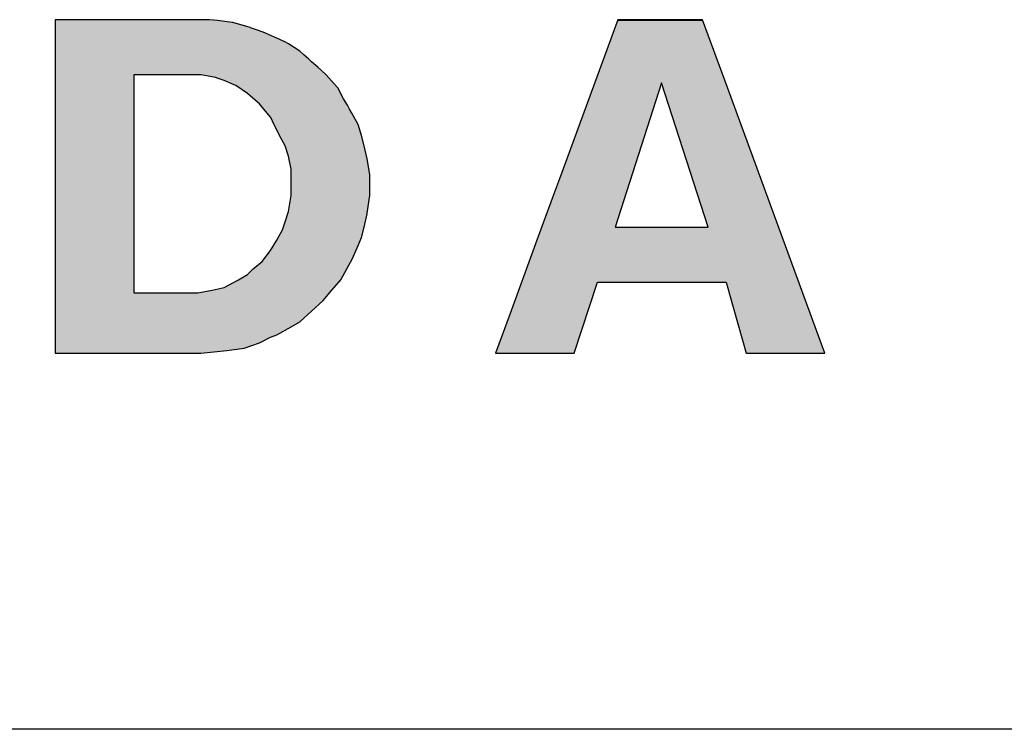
# Model space of a CAD drawing. Extents: x -1825 to 98, y 5678 to 6985.
# Tile 32 of 86: x -1070 to -1063, y 6489 to 6494. Entities that reach past the tile are written whole.
import ezdxf

# ---------------------------------------------------------------- set-up
doc = ezdxf.new("R2010")
doc.units = 0
doc.header["$MEASUREMENT"] = 0
doc.layers.add('CARIMBO', color=7, linetype='CONTINUOUS')

msp = doc.modelspace()

# ---------------------------------------------------------------- hatches: boundary and pattern name
at = {"layer": 'CARIMBO'}
h = msp.add_hatch(color=7, dxfattribs=at)
h.paths.add_polyline_path([(-1068.3392, 6493.9836), (-1068.3966, 6493.9904), (-1068.4244, 6493.9904), (-1068.4559, 6493.9904), (-1068.5404, 6493.9904), (-1068.6396, 6493.9904), (-1068.7367, 6493.9904), (-1068.8658, 6493.9904), (-1069.0214, 6493.9904), (-1069.1436, 6493.9904), (-1069.2605, 6493.9904), (-1069.4773, 6493.9904), (-1069.4773, 6493.9841), (-1069.4773, 6493.8796), (-1069.4773, 6493.7949), (-1069.4773, 6493.7245), (-1069.4773, 6493.6078), (-1069.4773, 6493.5108), (-1069.4773, 6493.4084), (-1069.4773, 6493.2972), (-1069.4773, 6493.1879), (-1069.4773, 6493.0611), (-1069.4773, 6492.9375), (-1069.4773, 6492.8645), (-1069.4773, 6492.7452), (-1069.4773, 6492.7022), (-1069.4773, 6492.6136), (-1069.4773, 6492.512), (-1069.4773, 6492.4199), (-1069.4773, 6492.2878), (-1069.4773, 6491.6546), (-1068.4559, 6491.6546), (-1068.2747, 6491.6743), (-1068.1528, 6491.6908), (-1068.0473, 6491.727), (-1067.9683, 6491.7666), (-1067.9254, 6491.783), (-1067.8233, 6491.8391), (-1067.764, 6491.8753), (-1067.6816, 6491.9478), (-1067.5993, 6492.0236), (-1067.54, 6492.096), (-1067.4774, 6492.1685), (-1067.4346, 6492.2443), (-1067.3951, 6492.3168), (-1067.3555, 6492.409), (-1067.3325, 6492.4651), (-1067.3127, 6492.5375), (-1067.2929, 6492.6298), (-1067.292, 6492.6356), (-1067.2732, 6492.7583), (-1067.2732, 6492.8308), (-1067.2732, 6492.9066), (-1067.2929, 6493.0153), (-1067.3127, 6493.1075), (-1067.3325, 6493.18), (-1067.3555, 6493.2558), (-1067.3987, 6493.335), (-1067.4148, 6493.3645), (-1067.4309, 6493.3917), (-1067.4577, 6493.437), (-1067.4972, 6493.5128), (-1067.502, 6493.5182), (-1067.5795, 6493.605), (-1067.5817, 6493.607), (-1067.6388, 6493.6577), (-1067.6815, 6493.6959), (-1067.7014, 6493.7138), (-1067.7355, 6493.7442), (-1067.764, 6493.7698), (-1067.8431, 6493.8225), (-1067.8694, 6493.8351), (-1067.9254, 6493.862), (-1067.9774, 6493.8849), (-1068.0078, 6493.8983), (-1068.052, 6493.914), (-1068.1099, 6493.9345), (-1068.1118, 6493.9351), (-1068.2319, 6493.9707), (-1068.2367, 6493.9713)])
h.paths.add_polyline_path([(-1068.3538, 6493.5853), (-1068.3347, 6493.5789), (-1068.2945, 6493.5655), (-1068.2395, 6493.5413), (-1068.2121, 6493.5293), (-1068.1297, 6493.4732), (-1068.0917, 6493.4398), (-1068.0473, 6493.4008), (-1068.0373, 6493.3891), (-1067.9683, 6493.3085), (-1067.9642, 6493.3002), (-1067.9542, 6493.2797), (-1067.9057, 6493.18), (-1067.8661, 6493.1075), (-1067.8431, 6493.035), (-1067.8233, 6492.9428), (-1067.8233, 6492.9207), (-1067.8233, 6492.8308), (-1067.8233, 6492.7583), (-1067.8431, 6492.6463), (-1067.8661, 6492.5738), (-1067.8859, 6492.5178), (-1067.9254, 6492.4453), (-1067.9683, 6492.3728), (-1068.0276, 6492.297), (-1068.0902, 6492.2443), (-1068.1297, 6492.2048), (-1068.1923, 6492.1685), (-1068.2945, 6492.1158), (-1068.3768, 6492.096), (-1068.479, 6492.0763), (-1068.927, 6492.0763), (-1068.927, 6492.3541), (-1068.927, 6492.4372), (-1068.927, 6492.508), (-1068.927, 6492.6241), (-1068.927, 6492.6991), (-1068.927, 6492.7632), (-1068.927, 6492.8547), (-1068.927, 6492.9672), (-1068.927, 6493.0663), (-1068.927, 6493.1633), (-1068.927, 6493.2315), (-1068.927, 6493.3183), (-1068.927, 6493.4426), (-1068.927, 6493.5151), (-1068.927, 6493.605), (-1068.8914, 6493.605), (-1068.7624, 6493.605), (-1068.6686, 6493.605), (-1068.5912, 6493.605), (-1068.479, 6493.605), (-1068.4559, 6493.605), (-1068.4423, 6493.6024)], flags=16)
h = msp.add_hatch(color=7, dxfattribs=at)
h.paths.add_polyline_path([(-1064.9426, 6493.9872), (-1065.538, 6493.9872), (-1065.9457, 6492.8754), (-1065.9662, 6492.8196), (-1066.0681, 6492.5416), (-1066.1124, 6492.421), (-1066.2915, 6491.9325), (-1066.3935, 6491.6546), (-1065.8432, 6491.6546), (-1065.6785, 6492.1521), (-1065.4398, 6492.1521), (-1064.8896, 6492.1521), (-1064.779, 6492.1521), (-1064.7553, 6492.0688), (-1064.6374, 6491.6546), (-1064.0872, 6491.6546), (-1064.1197, 6491.7432), (-1064.7693, 6493.5145)])
h.paths.add_polyline_path([(-1065.2304, 6493.549), (-1064.9042, 6492.5375), (-1065.5566, 6492.5375)], flags=16)

# ---------------------------------------------------------------- linework, layer by layer
at = {"layer": 'CARIMBO', "color": 7}
msp.add_line((-1065.5368, 6493.9872), (-1064.9438, 6493.9872), dxfattribs=at)
at = {"layer": 'CARIMBO', "color": 6}
msp.add_line((-1039.2001, 6489.0202), (-1077.6642, 6489.0202), dxfattribs=at)
at = {"layer": 'CARIMBO', "color": 7, "invisible_edges": 5}
for points in [[(-1069.4773, 6493.9904), (-1067.292, 6492.6356), (-1067.2732, 6492.7583), (-1069.2605, 6493.9904)], [(-1069.4773, 6493.9841), (-1067.2929, 6492.6298), (-1067.292, 6492.6356), (-1069.4773, 6493.9904)], [(-1069.4773, 6493.8796), (-1067.3127, 6492.5375), (-1067.2929, 6492.6298), (-1069.4773, 6493.9841)], [(-1069.2605, 6493.9904), (-1067.2732, 6492.7583), (-1067.2732, 6492.8308), (-1069.1436, 6493.9904)], [(-1069.1436, 6493.9904), (-1067.2732, 6492.8308), (-1067.2732, 6492.9066), (-1069.0214, 6493.9904)], [(-1069.0214, 6493.9904), (-1067.2732, 6492.9066), (-1067.2929, 6493.0153), (-1068.8658, 6493.9904)], [(-1068.8658, 6493.9904), (-1067.2929, 6493.0153), (-1067.3127, 6493.1075), (-1068.7367, 6493.9904)], [(-1068.7367, 6493.9904), (-1067.3127, 6493.1075), (-1067.3325, 6493.18), (-1068.6396, 6493.9904)], [(-1068.6396, 6493.9904), (-1067.3325, 6493.18), (-1067.3555, 6493.2558), (-1068.5404, 6493.9904)], [(-1068.5404, 6493.9904), (-1067.3555, 6493.2558), (-1067.3987, 6493.335), (-1068.4559, 6493.9904)], [(-1068.4559, 6493.9904), (-1067.3987, 6493.335), (-1067.4148, 6493.3645), (-1068.4244, 6493.9904)], [(-1068.4244, 6493.9904), (-1067.4148, 6493.3645), (-1067.4309, 6493.3917), (-1068.3966, 6493.9904)], [(-1068.3966, 6493.9904), (-1067.4309, 6493.3917), (-1067.4577, 6493.437), (-1068.3392, 6493.9836)], [(-1068.3392, 6493.9836), (-1067.4577, 6493.437), (-1067.4972, 6493.5128), (-1068.2367, 6493.9713)], [(-1065.9457, 6492.8754), (-1064.1197, 6491.7432), (-1064.7693, 6493.5145), (-1065.5368, 6493.9904)], [(-1065.5368, 6493.9904), (-1064.7693, 6493.5145), (-1064.9438, 6493.9904)], [(-1068.2367, 6493.9713), (-1067.4972, 6493.5128), (-1067.502, 6493.5182), (-1068.2319, 6493.9707)], [(-1068.2319, 6493.9707), (-1067.502, 6493.5182), (-1067.5795, 6493.605), (-1068.1118, 6493.9351)], [(-1068.1118, 6493.9351), (-1067.5795, 6493.605), (-1067.5817, 6493.607), (-1068.1099, 6493.9345)], [(-1068.1099, 6493.9345), (-1067.5817, 6493.607), (-1067.6388, 6493.6577), (-1068.052, 6493.914)], [(-1068.052, 6493.914), (-1067.6388, 6493.6577), (-1067.6815, 6493.6959), (-1068.0078, 6493.8983)], [(-1069.4773, 6493.7949), (-1067.3325, 6492.4651), (-1067.3127, 6492.5375), (-1069.4773, 6493.8796)], [(-1068.0078, 6493.8983), (-1067.6815, 6493.6959), (-1067.7014, 6493.7138), (-1067.9774, 6493.8849)], [(-1067.9774, 6493.8849), (-1067.7014, 6493.7138), (-1067.7355, 6493.7442), (-1067.9254, 6493.862)], [(-1067.9254, 6493.862), (-1067.7355, 6493.7442), (-1067.764, 6493.7698), (-1067.8694, 6493.8351)], [(-1069.4773, 6493.7245), (-1067.3555, 6492.409), (-1067.3325, 6492.4651), (-1069.4773, 6493.7949)], [(-1067.8694, 6493.8351), (-1067.764, 6493.7698), (-1067.8431, 6493.8225)], [(-1069.4773, 6493.6078), (-1067.3951, 6492.3168), (-1067.3555, 6492.409), (-1069.4773, 6493.7245)], [(-1069.4773, 6493.5108), (-1067.4346, 6492.2443), (-1067.3951, 6492.3168), (-1069.4773, 6493.6078)], [(-1068.927, 6493.605), (-1067.8233, 6492.9207), (-1067.8233, 6492.9428), (-1068.8914, 6493.605)], [(-1068.927, 6493.5151), (-1067.8233, 6492.8308), (-1067.8233, 6492.9207), (-1068.927, 6493.605)], [(-1068.8914, 6493.605), (-1067.8233, 6492.9428), (-1067.8431, 6493.035), (-1068.7624, 6493.605)], [(-1068.7624, 6493.605), (-1067.8431, 6493.035), (-1067.8661, 6493.1075), (-1068.6686, 6493.605)], [(-1068.6686, 6493.605), (-1067.8661, 6493.1075), (-1067.9057, 6493.18), (-1068.5912, 6493.605)], [(-1068.5912, 6493.605), (-1067.9057, 6493.18), (-1067.9542, 6493.2797), (-1068.479, 6493.605)], [(-1068.479, 6493.605), (-1067.9542, 6493.2797), (-1067.9642, 6493.3002), (-1068.4559, 6493.605)], [(-1068.4559, 6493.605), (-1067.9642, 6493.3002), (-1067.9683, 6493.3085), (-1068.4423, 6493.6024)], [(-1068.4423, 6493.6024), (-1067.9683, 6493.3085), (-1068.0373, 6493.3891), (-1068.3538, 6493.5853)], [(-1068.3538, 6493.5853), (-1068.0373, 6493.3891), (-1068.0473, 6493.4008), (-1068.3347, 6493.5789)], [(-1068.3347, 6493.5789), (-1068.0473, 6493.4008), (-1068.0917, 6493.4398), (-1068.2945, 6493.5655)], [(-1068.2945, 6493.5655), (-1068.0917, 6493.4398), (-1068.1297, 6493.4732), (-1068.2395, 6493.5413)], [(-1069.4773, 6493.4084), (-1067.4774, 6492.1685), (-1067.4346, 6492.2443), (-1069.4773, 6493.5108)], [(-1068.927, 6493.4426), (-1067.8233, 6492.7583), (-1067.8233, 6492.8308), (-1068.927, 6493.5151)], [(-1068.2395, 6493.5413), (-1068.1297, 6493.4732), (-1068.2121, 6493.5293)], [(-1068.927, 6493.3183), (-1067.8431, 6492.6463), (-1067.8233, 6492.7583), (-1068.927, 6493.4426)], [(-1069.4773, 6493.2972), (-1067.54, 6492.096), (-1067.4774, 6492.1685), (-1069.4773, 6493.4084)], [(-1069.4773, 6493.1879), (-1067.5993, 6492.0236), (-1067.54, 6492.096), (-1069.4773, 6493.2972)], [(-1068.927, 6493.2315), (-1067.8661, 6492.5738), (-1067.8431, 6492.6463), (-1068.927, 6493.3183)], [(-1068.927, 6493.1633), (-1067.8859, 6492.5178), (-1067.8661, 6492.5738), (-1068.927, 6493.2315)], [(-1069.4773, 6493.0611), (-1067.6816, 6491.9478), (-1067.5993, 6492.0236), (-1069.4773, 6493.1879)], [(-1068.927, 6493.0663), (-1067.9254, 6492.4453), (-1067.8859, 6492.5178), (-1068.927, 6493.1633)], [(-1069.4773, 6492.9375), (-1067.764, 6491.8753), (-1067.6816, 6491.9478), (-1069.4773, 6493.0611)], [(-1068.927, 6492.9672), (-1067.9683, 6492.3728), (-1067.9254, 6492.4453), (-1068.927, 6493.0663)], [(-1068.927, 6492.8547), (-1068.0276, 6492.297), (-1067.9683, 6492.3728), (-1068.927, 6492.9672)], [(-1069.4773, 6492.8645), (-1067.8233, 6491.8391), (-1067.764, 6491.8753), (-1069.4773, 6492.9375)], [(-1065.9662, 6492.8196), (-1064.8896, 6492.1521), (-1064.779, 6492.1521), (-1065.9457, 6492.8754)], [(-1069.4773, 6492.7452), (-1067.9254, 6491.783), (-1067.8233, 6491.8391), (-1069.4773, 6492.8645)], [(-1068.927, 6492.7632), (-1068.0902, 6492.2443), (-1068.0276, 6492.297), (-1068.927, 6492.8547)], [(-1066.0681, 6492.5416), (-1065.4398, 6492.1521), (-1064.8896, 6492.1521), (-1065.9662, 6492.8196)], [(-1069.4773, 6492.7022), (-1067.9683, 6491.7666), (-1067.9254, 6491.783), (-1069.4773, 6492.7452)], [(-1068.927, 6492.6991), (-1068.1297, 6492.2048), (-1068.0902, 6492.2443), (-1068.927, 6492.7632)], [(-1069.4773, 6492.6136), (-1068.0473, 6491.727), (-1067.9683, 6491.7666), (-1069.4773, 6492.7022)], [(-1068.927, 6492.6241), (-1068.1923, 6492.1685), (-1068.1297, 6492.2048), (-1068.927, 6492.6991)], [(-1069.4773, 6492.512), (-1068.1528, 6491.6908), (-1068.0473, 6491.727), (-1069.4773, 6492.6136)], [(-1068.927, 6492.508), (-1068.2945, 6492.1158), (-1068.1923, 6492.1685), (-1068.927, 6492.6241)], [(-1066.1124, 6492.421), (-1065.6785, 6492.1521), (-1065.4398, 6492.1521), (-1066.0681, 6492.5416)], [(-1069.4773, 6492.4199), (-1068.2747, 6491.6743), (-1068.1528, 6491.6908), (-1069.4773, 6492.512)], [(-1068.927, 6492.4372), (-1068.3768, 6492.096), (-1068.2945, 6492.1158), (-1068.927, 6492.508)], [(-1069.4773, 6492.2878), (-1068.4559, 6491.6546), (-1068.2747, 6491.6743), (-1069.4773, 6492.4199)], [(-1068.927, 6492.3541), (-1068.479, 6492.0763), (-1068.3768, 6492.096), (-1068.927, 6492.4372)], [(-1066.2915, 6491.9325), (-1065.8432, 6491.6546), (-1065.6785, 6492.1521), (-1066.1124, 6492.421)], [(-1068.927, 6492.0763), (-1068.927, 6492.0763), (-1068.479, 6492.0763), (-1068.927, 6492.3541)], [(-1069.4773, 6491.6546), (-1069.4773, 6491.6546), (-1068.4559, 6491.6546), (-1069.4773, 6492.2878)], [(-1064.7553, 6492.0688), (-1064.0872, 6491.6546), (-1064.1197, 6491.7432), (-1064.779, 6492.1521)], [(-1064.6374, 6491.6546), (-1064.6374, 6491.6546), (-1064.0872, 6491.6546), (-1064.7553, 6492.0688)], [(-1066.3935, 6491.6546), (-1066.3935, 6491.6546), (-1065.8432, 6491.6546), (-1066.2915, 6491.9325)]]:
    msp.add_3dface(points, dxfattribs=at)
at = {"layer": 'CARIMBO', "color": 7}
msp.add_3dface([(-1065.2304, 6493.549), (-1065.5566, 6492.5375), (-1064.9042, 6492.5375), (-1065.2304, 6493.549)], dxfattribs=at)
msp.add_3dface([(-1065.2304, 6493.549), (-1065.5566, 6492.5375), (-1064.9042, 6492.5375), (-1065.2304, 6493.549)], dxfattribs=at)

doc.saveas('drawing.dxf')
